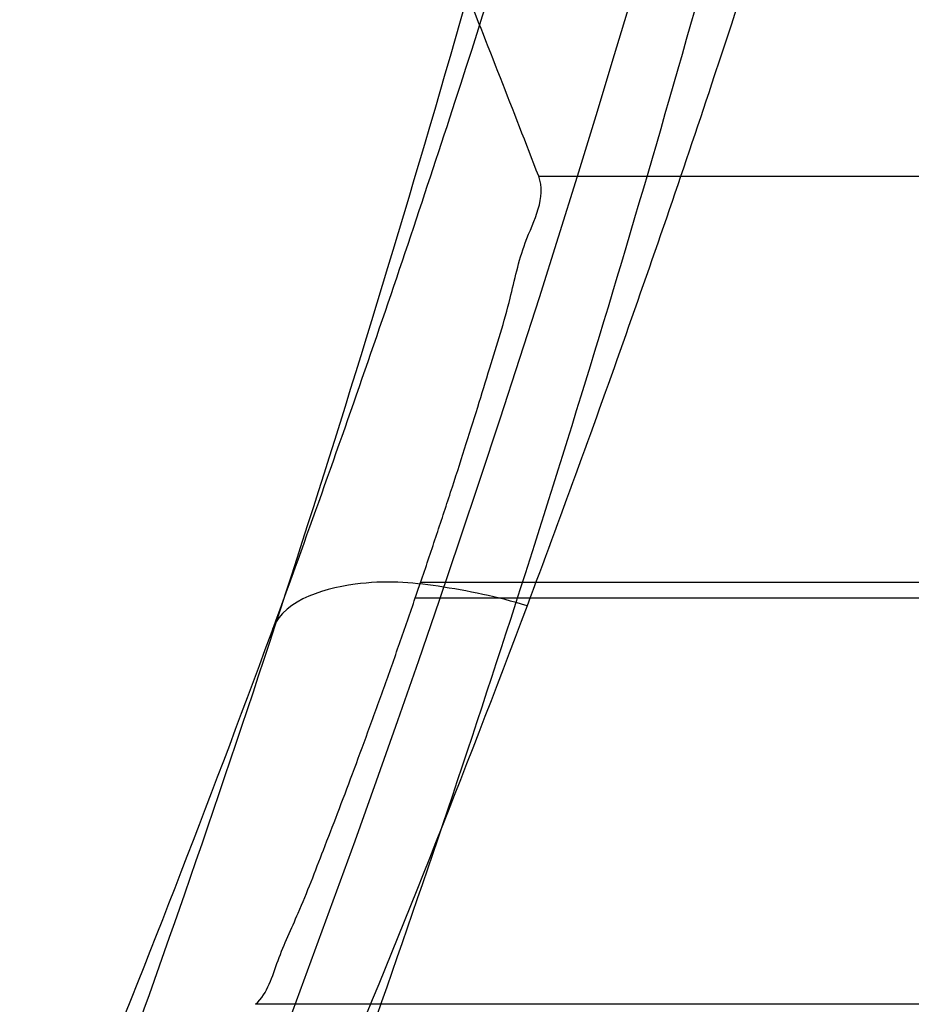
# Model space of a CAD drawing. Header units: millimetres. Extents: x 0 to 297, y 0 to 210.
# Tile 38 of 256: x 147.7693 to 147.7857, y 91.2562 to 91.2743. Entities that reach past the tile are written whole.
import ezdxf

# ---------------------------------------------------------------- set-up
doc = ezdxf.new("R2010")
doc.units = ezdxf.units.MM
doc.header["$LTSCALE"] = 16.335
doc.layers.get('0').update_dxf_attribs({"linetype": 'CONTINUOUS'})
for name, color, linetype in [('01_GLOBAL', 7, 'CONTINUOUS'), ('INTFCLR_1', 7, 'CONTINUOUS'), ('INTFCLR_144815', 7, 'CONTINUOUS')]:
    doc.layers.add(name, color=color, linetype=linetype)

msp = doc.modelspace()

# ---------------------------------------------------------------- linework, layer by layer
at = {"color": 7, "linetype": 'Continuous'}
msp.add_circle((148.2308034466, 92.1164639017), 1.9, dxfattribs=at)
at = {"color": 9, "linetype": 'Continuous'}
msp.add_arc((148.2308034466, 92.1164639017), 1.8756493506, 182.9674534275, 267.0325465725, dxfattribs=at)
at = {"layer": '01_GLOBAL', "color": 7, "linetype": 'Continuous'}
msp.add_circle((148.2308034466, 92.1164639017), 1.925, dxfattribs=at)
at = {"layer": 'INTFCLR_1', "color": 6, "linetype": 'Continuous'}
for radius in [0.3017258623, 0.2867456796]:
    msp.add_arc((147.5056636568, 91.35632411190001), radius, 270, 90.00000002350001, dxfattribs=at)
at = {"layer": 'INTFCLR_1', "color": 9, "linetype": 'Continuous'}
msp.add_arc((147.5056636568, 91.35632411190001), 0.2757760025, 342.6651652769, 345.7642015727, dxfattribs=at)
for points, knots in [([(147.7739207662, 91.2630229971), (147.7745143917, 91.2646383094), (147.775677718, 91.2679000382), (147.7778942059, 91.2745147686), (147.7814905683, 91.2863879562), (147.7848253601, 91.3003236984), (147.7870274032, 91.31277865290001), (147.787953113, 91.3191383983), (147.7884308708, 91.3228167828), (147.7895335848, 91.3320514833), (147.7906793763, 91.34783064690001), (147.7904956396, 91.36644728), (147.789629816, 91.3785116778), (147.7890851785, 91.3840823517), (147.7886841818, 91.38778738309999), (147.7874452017, 91.3977872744), (147.7846320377, 91.41379988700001), (147.7805782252, 91.4294332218), (147.7776786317, 91.43871199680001), (147.7765880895, 91.4420309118), (147.7749290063, 91.4469198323), (147.771186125, 91.4571408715), (147.7647225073, 91.4721421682), (147.7573615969, 91.4863146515), (147.7522300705, 91.495037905), (147.74983173, 91.49892098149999), (147.748238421, 91.5014521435), (147.7439293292, 91.5081091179), (147.7367086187, 91.5183259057), (147.7266787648, 91.5307635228), (147.7181834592, 91.54008643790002), (147.7122490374, 91.5460455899), (147.7089678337, 91.54920070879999), (147.7044151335, 91.5534558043), (147.6980427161, 91.5590273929), (147.691144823, 91.5644332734), (147.6867712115, 91.56754354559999), (147.6846401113, 91.56897350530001), (147.683241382, 91.56987250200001), (147.6819885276, 91.57063788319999), (147.6808874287, 91.5712699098), (147.6799491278, 91.57176025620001), (147.6791251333, 91.5721478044), (147.6784918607, 91.5723508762), (147.6779419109, 91.57249513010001), (147.6776450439, 91.5721332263), (147.6779068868, 91.5716254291), (147.678285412, 91.5709843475), (147.678982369, 91.57009863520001), (147.6799093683, 91.56900729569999), (147.68099579, 91.56780618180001), (147.6821866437, 91.5665242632), (147.6839471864, 91.56466063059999), (147.6864529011, 91.56204119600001), (147.6911298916, 91.55713350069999), (147.696237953, 91.5516275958), (147.7008912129, 91.54636519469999), (147.7037675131, 91.54301891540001), (147.7083927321, 91.5375256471), (147.7154736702, 91.52862354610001), (147.7247566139, 91.5156719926), (147.731475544, 91.5050988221), (147.7358745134, 91.49757284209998), (147.7388592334, 91.492279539), (147.7440084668, 91.4826176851), (147.7508853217, 91.46802735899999), (147.755629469, 91.45586290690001), (147.7578360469, 91.44955591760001)], [0, 0, 0, 0, 0.0103792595, 0.0208842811, 0.0420721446, 0.0851858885, 0.1071984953, 0.1183380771, 0.123943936, 0.1295693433, 0.1744299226, 0.2192388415, 0.2417237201, 0.2473597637, 0.2529962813, 0.2641993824, 0.3081295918, 0.3509327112, 0.3614952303, 0.3667582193, 0.3720021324, 0.3926323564, 0.4323913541, 0.4704239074, 0.4888657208, 0.4934194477, 0.497950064, 0.5069039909, 0.5412450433, 0.5733438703, 0.6032118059, 0.6172673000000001, 0.6240601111, 0.6306649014, 0.6548506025, 0.6750843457, 0.6834913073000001, 0.6872123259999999, 0.6905622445, 0.6935176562, 0.6960693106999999, 0.6982084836, 0.6999280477, 0.7014829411, 0.7024060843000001, 0.7029587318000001, 0.7038763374, 0.7054334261, 0.7076628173, 0.7105600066, 0.714112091, 0.7174145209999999, 0.7211168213, 0.7295725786, 0.7392778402, 0.7620040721, 0.7748640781, 0.7816422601, 0.7886165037, 0.8181744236, 0.8502177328, 0.884679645, 0.8936796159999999, 0.902792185, 0.9213283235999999, 0.9597006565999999, 1, 1, 1, 1]), ([(147.6811764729, 91.57132411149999), (147.6818287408, 91.5713240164), (147.6836257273, 91.5703676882), (147.6857695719, 91.56920293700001), (147.6878575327, 91.5678745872), (147.690022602, 91.5664516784), (147.6944669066, 91.5633499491), (147.7014777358, 91.5579678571), (147.7079605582, 91.5524167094), (147.7125922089, 91.5481782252), (147.7159282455, 91.5450376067), (147.7219597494, 91.53910867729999), (147.730595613, 91.52983364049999), (147.7407946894, 91.51745818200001), (147.7481414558, 91.50728802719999), (147.7525258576, 91.5006611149), (147.75414614, 91.49814277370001), (147.7565841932, 91.4942808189), (147.7617989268, 91.48560842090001), (147.7692817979, 91.4715157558), (147.7758568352, 91.45659014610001), (147.7796645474, 91.44641925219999), (147.7813517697, 91.4415559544), (147.7824604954, 91.4382553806), (147.7854073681, 91.4290313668), (147.7895285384, 91.4134880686), (147.7923901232, 91.3975587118), (147.7936501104, 91.38761200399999), (147.7940578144, 91.3839275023), (147.7946115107, 91.3783882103), (147.7954917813, 91.3663917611), (147.7956786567, 91.3478767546), (147.7945135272, 91.3321854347), (147.7933925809, 91.3230036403), (147.7929068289, 91.3193455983), (147.7919655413, 91.31302046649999), (147.7897259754, 91.3006309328), (147.7863346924, 91.2867710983), (147.7826792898, 91.27496708), (147.7804259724, 91.2683893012), (147.7792433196, 91.26514577), (147.7786398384, 91.26353946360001)], [0, 0, 0, 0, 0.0056084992, 0.016622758, 0.0214510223, 0.0268121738, 0.0389184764, 0.0680276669, 0.1027789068, 0.1122614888, 0.1220107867, 0.1421735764, 0.1849752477, 0.2309092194, 0.2799812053, 0.2927645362, 0.2992310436, 0.3057293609, 0.3320345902, 0.3862266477, 0.4428037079, 0.4721337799, 0.479586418, 0.4870651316, 0.5020714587, 0.5628449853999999, 0.6251697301, 0.6410581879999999, 0.6490513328, 0.6570434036, 0.6889243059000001, 0.7524504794, 0.8160576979, 0.8240355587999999, 0.8319861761, 0.8477866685, 0.8790166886, 0.9402183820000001, 0.9703167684, 0.9852456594, 1, 1, 1, 1]), ([(147.7578360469, 91.44955591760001), (147.7601299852, 91.44299922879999), (147.7642956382, 91.42952576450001), (147.7682613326, 91.4122075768), (147.7702192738, 91.4006412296), (147.7710065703, 91.39518478), (147.7714994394, 91.3915132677), (147.7727052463, 91.3813993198), (147.773864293, 91.3647211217), (147.7737011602, 91.3479837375), (147.7730932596, 91.3377512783), (147.7728153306, 91.3340172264), (147.7723459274, 91.32845986), (147.7710514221, 91.316626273), (147.7680380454, 91.29878467), (147.7643540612, 91.28396869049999), (147.7618533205, 91.2754656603), (147.7608389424, 91.2721312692), (147.7590123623, 91.2664116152), (147.7551536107, 91.2553712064), (147.7489882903, 91.2403218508), (147.7426455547, 91.22739948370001), (147.738554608, 91.2198568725), (147.7370705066, 91.21719653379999), (147.7348652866, 91.2133153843), (147.7301153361, 91.2053160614), (147.7225777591, 91.1938048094), (147.7133378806, 91.1812395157), (147.7066749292, 91.173042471), (147.7028339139, 91.16854333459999), (147.701385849, 91.16686409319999), (147.6989422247, 91.1640712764), (147.6944265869, 91.1590434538), (147.6895205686, 91.15382001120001), (147.6850750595, 91.14916276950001), (147.6824472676, 91.14642530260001), (147.6802613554, 91.14401157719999), (147.6788390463, 91.1424858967), (147.6769884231, 91.13966284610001), (147.6801672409, 91.1409193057), (147.6819512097, 91.141994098), (147.6841146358, 91.14331988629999), (147.6860112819, 91.14459412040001), (147.6882932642, 91.1461762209), (147.6913846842, 91.14844087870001), (147.6953415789, 91.15151625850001), (147.7012543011, 91.1563820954), (147.7065470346, 91.16112874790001), (147.7111780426, 91.16556996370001), (147.7144972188, 91.16884566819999), (147.7204790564, 91.1750133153), (147.7290048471, 91.18463110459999), (147.7390158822, 91.1974187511), (147.7461841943, 91.2078944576), (147.7504450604, 91.21470752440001), (147.7520181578, 91.21729598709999), (147.7543852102, 91.2212675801), (147.7594401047, 91.23018520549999), (147.7666547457, 91.24466011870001), (147.771618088, 91.2567571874), (147.7739207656, 91.2630229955)], [0, 0, 0, 0, 0.0419449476, 0.0850695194, 0.1071739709, 0.1127634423, 0.1183584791, 0.1295423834, 0.1742656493, 0.2191961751, 0.2304978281, 0.2361598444, 0.2418057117, 0.2641744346, 0.3080240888, 0.3509528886, 0.3562644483, 0.3615432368, 0.3719979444, 0.3925183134, 0.4321501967, 0.4701192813, 0.4793724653, 0.4839620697, 0.48851378, 0.5063269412, 0.5401307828, 0.5715496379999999, 0.6004673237, 0.6038923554, 0.6072711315, 0.6138564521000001, 0.6263016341, 0.6480618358, 0.6572019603, 0.6650284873, 0.6713159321, 0.6759369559, 0.6799952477, 0.6841765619, 0.6887949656, 0.6950107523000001, 0.6986911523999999, 0.7027318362, 0.7117342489, 0.7218512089, 0.7329803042, 0.7579718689, 0.7647510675, 0.7717251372, 0.7861300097, 0.8166264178, 0.8492835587, 0.8841348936, 0.8932111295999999, 0.8978052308, 0.9024247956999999, 0.92112918, 0.9596906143, 1, 1, 1, 1]), ([(147.6811764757, 91.1413241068), (147.6810781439, 91.14132411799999), (147.6808373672, 91.14137158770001), (147.6808497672, 91.1418044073), (147.6811074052, 91.1422497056), (147.6815528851, 91.142911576), (147.6822318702, 91.14373533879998), (147.6835407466, 91.1452190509), (147.6855593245, 91.1473348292), (147.6883533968, 91.1501930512), (147.6928736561, 91.1547964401), (147.6978811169, 91.1599991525), (147.7024841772, 91.1649963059), (147.7049756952, 91.16777374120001), (147.7064519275, 91.1694435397), (147.7103658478, 91.1739155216), (147.7171547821, 91.1820635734), (147.7265732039, 91.1945612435), (147.7342592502, 91.2060163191), (147.7391039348, 91.21397962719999), (147.7413524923, 91.217842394), (147.7428653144, 91.2204893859), (147.7470335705, 91.2279909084), (147.7534974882, 91.24084499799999), (147.7597854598, 91.25582728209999), (147.7637211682, 91.2668203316), (147.7655837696, 91.27251442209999), (147.7666180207, 91.2758335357), (147.7691666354, 91.28429392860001), (147.7729221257, 91.2990378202), (147.7759956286, 91.3168025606), (147.7773158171, 91.32858523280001), (147.7777944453, 91.33411784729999), (147.7780778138, 91.3378349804), (147.7786975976, 91.3480207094), (147.7788639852, 91.364684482), (147.7776820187, 91.3812878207), (147.7764527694, 91.3913544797), (147.7759502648, 91.39500924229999), (147.7751474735, 91.4004414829), (147.7731505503, 91.4119586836), (147.7691057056, 91.4292020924), (147.7648598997, 91.44260751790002), (147.7625223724, 91.4491302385)], [0, 0, 0, 0, 0.0008731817, 0.001718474, 0.0032338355, 0.0055641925, 0.0087322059, 0.0127298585, 0.0231213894, 0.0346993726, 0.0482226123, 0.08041255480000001, 0.0988155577, 0.1085507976, 0.1135449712, 0.1186069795, 0.1613231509, 0.207686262, 0.2575123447, 0.2837454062, 0.2904461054, 0.2972015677, 0.3108182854, 0.366650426, 0.4248609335, 0.4549769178, 0.4703146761, 0.4780576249, 0.4858477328, 0.5487775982, 0.6130123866, 0.6457680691, 0.6540347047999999, 0.6623246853, 0.6788711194, 0.7446474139, 0.8101273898, 0.8265053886, 0.8346996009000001, 0.8428861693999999, 0.8752668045, 0.9384714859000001, 1, 1, 1, 1]), ([(147.7786398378, 91.26353946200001), (147.7781032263, 91.2636997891), (147.7770309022, 91.26392496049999), (147.7754575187, 91.2640557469), (147.7740689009, 91.2636031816), (147.7739207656, 91.2630229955)], [0, 0, 0, 0, 0.3355939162, 0.6411874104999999, 1, 1, 1, 1]), ([(147.7786398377, 91.26353946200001), (147.7762971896, 91.2573039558), (147.7712466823, 91.2452642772), (147.7639124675, 91.2308710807), (147.7587756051, 91.2220056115), (147.7563693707, 91.2180557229), (147.7547696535, 91.215480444), (147.7504343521, 91.2086983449), (147.743140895, 91.1982707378), (147.7329609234, 91.1855474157), (147.7242940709, 91.1759794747), (147.7182143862, 91.1698434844), (147.7148397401, 91.166583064), (147.7101283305, 91.1621594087), (147.704745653, 91.15743254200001), (147.6987350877, 91.15258708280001), (147.694713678, 91.1495239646), (147.691566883, 91.14726417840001), (147.6892555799, 91.14569188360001), (147.6866540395, 91.1439771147), (147.6840672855, 91.1424989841), (147.6817988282, 91.1413240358), (147.6811764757, 91.1413241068)], [0, 0, 0, 0, 0.1254392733, 0.2455954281, 0.3039386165, 0.3183545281, 0.3326935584, 0.3610298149, 0.4699340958, 0.5721292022, 0.6676979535, 0.7128867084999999, 0.7347758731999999, 0.7560605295, 0.8345894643, 0.86959304, 0.9014329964, 0.9297831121, 0.9425142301, 0.954114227, 0.9882800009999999, 1, 1, 1, 1])]:
    msp.add_open_spline(points, degree=3, knots=knots, dxfattribs=at)
at = {"layer": 'INTFCLR_1', "color": 6, "linetype": 'Continuous'}
for points, knots in [([(147.7024190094, 91.57132411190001), (147.7018087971, 91.57132411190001), (147.7029114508, 91.5692236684), (147.7038583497, 91.5680649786), (147.7054058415, 91.56603172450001), (147.7073153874, 91.5637319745), (147.7097564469, 91.56079692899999), (147.7126098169, 91.5573885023), (147.7156703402, 91.5536813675), (147.7186923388, 91.5499560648), (147.721505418, 91.54640770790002), (147.7240879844, 91.5430774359), (147.7264364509, 91.53997985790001), (147.7285589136, 91.53711993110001), (147.7304701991, 91.53449113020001), (147.7321890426, 91.5320821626), (147.7337330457, 91.529879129), (147.7351142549, 91.527876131), (147.7363481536, 91.5260600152), (147.7374498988, 91.5244157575), (147.7384368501, 91.52292425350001), (147.7393145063, 91.52158304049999), (147.740301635, 91.52005887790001), (147.7413416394, 91.5184318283), (147.7424164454, 91.51672483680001), (147.7434051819, 91.5151347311), (147.7444675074, 91.51340362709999), (147.7454727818, 91.51173989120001), (147.7463989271, 91.5101860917), (147.7472040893, 91.50882047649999), (147.7480924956, 91.5072948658), (147.7490691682, 91.5055946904), (147.7501439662, 91.503694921), (147.7513258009, 91.5015697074), (147.7526254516, 91.49918624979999), (147.7540567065, 91.4965029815), (147.7556293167, 91.4934797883), (147.7573520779, 91.49007026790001), (147.7592357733, 91.4862176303), (147.7612959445, 91.48184252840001), (147.7635459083, 91.4768493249), (147.7659975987, 91.4711159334), (147.7686600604, 91.46449556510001), (147.771540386, 91.45677847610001), (147.7745995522, 91.4477874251), (147.7776353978, 91.43777021), (147.7804347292, 91.4271489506), (147.7828479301, 91.41640510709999), (147.7848548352, 91.405631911), (147.7864550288, 91.3948720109), (147.7876568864, 91.3841237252), (147.7884643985, 91.3734124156), (147.7888848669, 91.3627276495), (147.788923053, 91.3520862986), (147.7885832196, 91.34147856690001), (147.7878679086, 91.3309058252), (147.7867790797, 91.3203765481), (147.7853146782, 91.30986953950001), (147.7834744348, 91.2993988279), (147.7812492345, 91.2889416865), (147.7786373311, 91.27851137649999), (147.7756726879, 91.26825261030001), (147.7725298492, 91.2586638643), (147.7694333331, 91.2501513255), (147.7665578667, 91.24288110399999), (147.763914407, 91.2366339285), (147.7614912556, 91.23122494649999), (147.7592772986, 91.2265132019), (147.7572566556, 91.222383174), (147.7554148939, 91.2187488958), (147.7537381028, 91.2155404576), (147.7522167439, 91.21270536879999), (147.7508394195, 91.21019779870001), (147.7495919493, 91.20797263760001), (147.7484619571, 91.205992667), (147.7474378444, 91.2042264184), (147.7465123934, 91.2026529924), (147.7456788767, 91.20125348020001), (147.7447260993, 91.1996710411), (147.7436842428, 91.1979643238), (147.7424549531, 91.195983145), (147.7413949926, 91.1943013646), (147.7404087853, 91.1927574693), (147.7395314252, 91.19139819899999), (147.7385421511, 91.1898833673), (147.7374297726, 91.1882012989), (147.7361816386, 91.18634056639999), (147.7347816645, 91.18428595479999), (147.7332139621, 91.18202299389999), (147.7314607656, 91.179538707), (147.7295082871, 91.1768262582), (147.7273377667, 91.1738741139), (147.7249300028, 91.1706720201), (147.7222786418, 91.16722855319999), (147.7193828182, 91.16355418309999), (147.7162651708, 91.1596930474), (147.7130841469, 91.155829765), (147.7101062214, 91.152268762), (147.7075479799, 91.1491965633), (147.7055504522, 91.14679617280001), (147.7039276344, 91.14467529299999), (147.7029496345, 91.1434806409), (147.7017963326, 91.1413241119), (147.7024190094, 91.1413241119)], [0, 0, 0, 0, 0.0038604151, 0.0075016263, 0.0124785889, 0.0188917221, 0.0268498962, 0.0364677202, 0.04706947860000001, 0.0572444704, 0.0668187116, 0.0757144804, 0.08390538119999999, 0.0914099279, 0.098245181, 0.1044667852, 0.1101313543, 0.1152642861, 0.1198589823, 0.1240215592, 0.1277856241, 0.1311734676, 0.1341617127, 0.1392736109, 0.1433897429, 0.1469230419, 0.1511192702, 0.1562389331, 0.1592204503, 0.1625628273, 0.1662680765, 0.1703891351, 0.1749670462, 0.1800766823, 0.185772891, 0.1921413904, 0.1993155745, 0.2073310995, 0.2163076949, 0.2264451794, 0.2379233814, 0.250953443, 0.2658909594, 0.2830621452, 0.3030578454, 0.3259639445, 0.3492662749, 0.372530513, 0.3956109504, 0.4185782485, 0.4413347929, 0.4640172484, 0.48651927, 0.5089682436, 0.5313242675, 0.553647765, 0.5759939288, 0.5982772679, 0.6207473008, 0.6432362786, 0.6658996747, 0.6887559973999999, 0.7107777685, 0.7297237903, 0.7460531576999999, 0.7602331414, 0.7726347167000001, 0.7835467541, 0.7931663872, 0.8017211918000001, 0.8093215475, 0.8160683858, 0.8220758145, 0.8274205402, 0.8322066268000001, 0.8364980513, 0.8403368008, 0.8437547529, 0.8468031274, 0.8520223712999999, 0.8564046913, 0.8615533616, 0.8645986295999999, 0.8679945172, 0.8717882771, 0.8760445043, 0.8807522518, 0.8859628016, 0.8917731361, 0.8981681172, 0.9051985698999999, 0.9129160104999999, 0.9213486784, 0.9305434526, 0.9404096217, 0.9509435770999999, 0.9619432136, 0.9720502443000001, 0.9803711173, 0.9870628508, 0.9922716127, 0.99606073, 1, 1, 1, 1]), ([(147.7024190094, 91.1413241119), (147.7031143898, 91.1413241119), (147.7043203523, 91.14213679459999), (147.7061744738, 91.14325300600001), (147.7083002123, 91.1447976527), (147.710928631, 91.14681022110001), (147.7140582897, 91.14937974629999), (147.7175074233, 91.15237487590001), (147.7210070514, 91.1555769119), (147.724310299, 91.1587419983), (147.7273371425, 91.16175781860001), (147.7300923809, 91.16460395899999), (147.7325889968, 91.1672661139), (147.7348455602, 91.1697411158), (147.7368773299, 91.1720281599), (147.7387011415, 91.1741288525), (147.7403405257, 91.1760572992), (147.7418089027, 91.1778176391), (147.74312239, 91.1794189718), (147.7442950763, 91.1808709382), (147.7453447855, 91.18218881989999), (147.7462981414, 91.1834007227), (147.7472372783, 91.1846080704), (147.7482377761, 91.1859099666), (147.7492999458, 91.187311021), (147.7503509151, 91.1887170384), (147.7513832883, 91.1901164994), (147.7524574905, 91.19159267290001), (147.7536466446, 91.1932514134), (147.7549757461, 91.1951365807), (147.7564609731, 91.1972842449), (147.7581179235, 91.19973355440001), (147.7599603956, 91.2025250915), (147.7620026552, 91.20570886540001), (147.7642665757, 91.2093548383), (147.7667734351, 91.21354352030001), (147.7695429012, 91.2183732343), (147.7725956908, 91.2239740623), (147.7759494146, 91.23049845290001), (147.7796263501, 91.2381747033), (147.7835547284, 91.2471120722), (147.7874822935, 91.2570297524), (147.7911546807, 91.26748627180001), (147.7944163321, 91.27808548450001), (147.7972390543, 91.28872386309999), (147.7996322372, 91.2993899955), (147.8015947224, 91.3100274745), (147.8031423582, 91.3206651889), (147.8042785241, 91.3312578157), (147.8050140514, 91.3418222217), (147.805355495, 91.3523479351), (147.8053083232, 91.36283677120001), (147.8048760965, 91.3732949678), (147.8040611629, 91.3837158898), (147.8028633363, 91.39410400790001), (147.8012816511, 91.40445780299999), (147.799316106, 91.4147614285), (147.7969588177, 91.4250379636), (147.7942058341, 91.4352745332), (147.7910435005, 91.44548298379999), (147.7874805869, 91.4556114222), (147.7836594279, 91.4652777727), (147.7798256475, 91.47403311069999), (147.7762354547, 91.48156843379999), (147.7729615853, 91.48797792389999), (147.7699846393, 91.4934796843), (147.767284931, 91.4982265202), (147.7648405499, 91.5023464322), (147.7626315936, 91.50593695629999), (147.7606351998, 91.50908022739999), (147.7588346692, 91.5118359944), (147.7572125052, 91.5142588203), (147.7557564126, 91.51638728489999), (147.7544486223, 91.5182624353), (147.7532796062, 91.51991080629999), (147.7522307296, 91.5213681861), (147.7512884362, 91.5226603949), (147.7503875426, 91.52388111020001), (147.749451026, 91.5251356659), (147.7484191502, 91.5265005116), (147.7473563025, 91.52788680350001), (147.7462900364, 91.5292585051), (147.7452102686, 91.5306298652), (147.7440251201, 91.53211414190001), (147.7427013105, 91.5337461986), (147.7412185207, 91.535542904), (147.7395625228, 91.5375118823), (147.7377136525, 91.5396634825), (147.7356554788, 91.54200321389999), (147.733366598, 91.5445380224), (147.7308303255, 91.5472668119), (147.7280323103, 91.5501828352), (147.7249547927, 91.55327492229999), (147.7215984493, 91.5565159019), (147.7180191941, 91.55981674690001), (147.7144644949, 91.5629254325), (147.7112102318, 91.5656152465), (147.7084715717, 91.5677235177), (147.7062664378, 91.5693347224), (147.7043599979, 91.57048668), (147.7031273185, 91.57132411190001), (147.7024190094, 91.57132411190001)], [0, 0, 0, 0, 0.0042187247, 0.0081401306, 0.0133978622, 0.0200459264, 0.0282638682, 0.0379443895, 0.0477615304, 0.05703690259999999, 0.0656973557, 0.0736821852, 0.0810680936, 0.0878383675, 0.0940009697, 0.0996271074, 0.1047154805, 0.1093563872, 0.1135342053, 0.1172803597, 0.1206792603, 0.1237557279, 0.1266349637, 0.1299589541, 0.1337168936, 0.1373013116, 0.1406085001, 0.1442672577, 0.148377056, 0.1529904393, 0.1582606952, 0.164218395, 0.1709303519, 0.1785521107, 0.1871652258, 0.1969659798, 0.2081658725, 0.2209392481, 0.2356613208, 0.2526660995, 0.2725685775, 0.2948769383, 0.3173640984, 0.3397873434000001, 0.3621386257, 0.3841211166, 0.4060891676, 0.4277469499, 0.4493218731, 0.470705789, 0.4919793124, 0.5131981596, 0.5343255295, 0.5554668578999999, 0.5765984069, 0.5977513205, 0.6189954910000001, 0.6402209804, 0.6617015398, 0.6832900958, 0.7050415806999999, 0.7268239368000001, 0.7463339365, 0.7630160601, 0.7774553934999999, 0.7899931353, 0.8009638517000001, 0.8105830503, 0.8190545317, 0.8265380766, 0.8331730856, 0.8390248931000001, 0.8442268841, 0.8488182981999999, 0.8528943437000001, 0.8564866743, 0.8597116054, 0.8625968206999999, 0.8656908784, 0.8692094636, 0.8729771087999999, 0.8762884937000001, 0.879749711, 0.8835661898, 0.8878115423, 0.8924986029, 0.8976989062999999, 0.9034198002, 0.9097088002, 0.9166034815, 0.9241390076, 0.9323094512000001, 0.9411199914, 0.9506041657, 0.9606137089, 0.9706541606, 0.9792553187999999, 0.9862062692, 0.9916647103, 0.9957028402, 1, 1, 1, 1])]:
    msp.add_open_spline(points, degree=3, knots=knots, dxfattribs=at)
at = {"layer": 'INTFCLR_144815', "color": 9, "linetype": 'Continuous'}
for p, q in [((147.7788539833, 91.2714558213), (147.7945330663, 91.2714558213)), ((147.7924870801, 91.2639660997), (147.7766759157, 91.2639660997)), ((147.7765789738, 91.2636821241), (147.7923954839, 91.2636821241)), ((147.7896034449, 91.2561924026), (147.7736360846, 91.2561924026))]:
    msp.add_line(p, q, dxfattribs=at)
at = {"layer": 'INTFCLR_144815', "color": 6, "linetype": 'Continuous'}
for radius in [0.3190566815, 0.3040475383]:
    msp.add_circle((147.5056636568, 91.35632411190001), radius, dxfattribs=at)
for radius, start, end in [(0.4398395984, 313.9937911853, 154.5150993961), (0.3241269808, 308.490992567, 51.50900743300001), (0.3391361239, 316.9838592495, 43.0161407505), (0.3200091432, 313.9992414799, 46.00075850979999), (0.2863173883, 341.1214044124, 341.1814515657)]:
    msp.add_arc((147.5056636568, 91.35632411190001), radius, start, end, dxfattribs=at)
at = {"layer": 'INTFCLR_144815', "color": 9, "linetype": 'Continuous'}
for centre, radius, start, end in [((147.5056636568, 91.35632411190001), 0.4080560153, 292.4997540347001, 54.0964566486), ((147.5056636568, 91.35632411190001), 0.3298406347, 314.0862202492, 45.9137797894), ((147.5056636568, 91.35632411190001), 0.3219531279, 313.8592910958, 46.1407088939), ((147.5056636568, 91.35632411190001), 0.3198467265, 314.0319604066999, 45.9680396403), ((147.5056636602, 91.3563241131), 0.3681108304, 292.4997540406, 16.610836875), ((147.5056636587, 91.3563241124), 0.3618983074, 311.2505121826, 12.701512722)]:
    msp.add_arc(centre, radius, start, end, dxfattribs=at)
at = {"layer": 'INTFCLR_144815', "color": 6, "linetype": 'Continuous'}
msp.add_ellipse((147.5056636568, 91.0812646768), major_axis=(0, 0.4127988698), ratio=0.7456587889, start_param=-1.0919724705, end_param=-1.0820479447, dxfattribs=at)
for points, knots in [([(147.7284687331, 91.13382420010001), (147.7281248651, 91.1338305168), (147.7284667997, 91.1351065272), (147.7289335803, 91.13570228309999), (147.7294381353, 91.13651419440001), (147.7299269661, 91.13721519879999), (147.7305020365, 91.13802435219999), (147.731162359, 91.13892311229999), (147.7319099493, 91.1399218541), (147.7327456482, 91.1410217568), (147.7336709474, 91.1422277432), (147.7346879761, 91.1435451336), (147.7357985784, 91.1449795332), (147.7370029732, 91.14653486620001), (147.7382990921, 91.1482126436), (147.7396836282, 91.1500132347), (147.7411548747, 91.15193951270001), (147.7427145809, 91.15399936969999), (147.7443650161, 91.15620210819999), (147.746103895, 91.1585517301), (147.7479255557, 91.16104816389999), (147.749823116, 91.1636899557), (147.7517910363, 91.1664778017), (147.7538223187, 91.1694105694), (147.7559091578, 91.17248603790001), (147.7580430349, 91.17570086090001), (147.760214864, 91.17905059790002), (147.7624151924, 91.1825298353), (147.7646343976, 91.1861323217), (147.7668628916, 91.189851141), (147.7690913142, 91.19367890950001), (147.7713106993, 91.1976079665), (147.7735126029, 91.2016305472), (147.7756891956, 91.2057389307), (147.7778333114, 91.2099255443), (147.7799384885, 91.2141830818), (147.781998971, 91.2185045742), (147.7840096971, 91.22288344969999), (147.785966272, 91.22731357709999), (147.7878649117, 91.23178925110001), (147.7897023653, 91.2363051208), (147.7914762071, 91.24085704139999), (147.7931808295, 91.2454316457), (147.7948144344, 91.2500236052), (147.7963777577, 91.25463405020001), (147.7978725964, 91.25926866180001), (147.7992992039, 91.2639290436), (147.8006556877, 91.2686094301), (147.801941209, 91.2733071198), (147.803154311, 91.27801617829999), (147.8042942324, 91.28273212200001), (147.8053612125, 91.2874541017), (147.806355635, 91.2921819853), (147.8072778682, 91.2969157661), (147.8081281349, 91.3016549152), (147.8089065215, 91.306398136), (147.8096131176, 91.31114385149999), (147.8102481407, 91.31589110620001), (147.8108118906, 91.3206396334), (147.8113046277, 91.32538908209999), (147.8117265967, 91.3301391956), (147.8120780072, 91.33488963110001), (147.8123590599, 91.33964034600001), (147.812569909, 91.3443911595), (147.8127106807, 91.34914211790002), (147.8127814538, 91.35389307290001), (147.8127822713, 91.3586440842), (147.8127131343, 91.3633950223), (147.8125740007, 91.3681459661), (147.8123647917, 91.3728967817), (147.8120853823, 91.37764750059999), (147.8117356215, 91.38239791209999), (147.8113153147, 91.3871479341), (147.8108242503, 91.3918972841), (147.8102621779, 91.39664575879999), (147.8096288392, 91.4013929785), (147.8089239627, 91.40613849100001), (147.8081472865, 91.4108816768), (147.8072985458, 91.41562188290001), (147.8063774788, 91.4203583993), (147.8053839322, 91.4250899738), (147.804317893, 91.42981488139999), (147.8031794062, 91.4345314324), (147.8019684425, 91.4392384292), (147.8006848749, 91.4439351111), (147.7993287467, 91.44862012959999), (147.7979004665, 91.4532910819), (147.7964007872, 91.4579448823), (147.7948306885, 91.4625782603), (147.7931912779, 91.4671880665), (147.7914839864, 91.4717707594), (147.7897106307, 91.47632235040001), (147.7878734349, 91.4808384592), (147.7859750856, 91.48531428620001), (147.7840187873, 91.48974459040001), (147.7820083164, 91.4941236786), (147.7799480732, 91.4984454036), (147.7778431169, 91.5027031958), (147.7756991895, 91.506890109), (147.773522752, 91.51099883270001), (147.7713209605, 91.5150218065), (147.7691016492, 91.51895129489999), (147.7668732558, 91.5227795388), (147.7646447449, 91.5264988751), (147.7624254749, 91.53010191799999), (147.7602250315, 91.53358175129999), (147.7580530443, 91.53693210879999), (147.7559189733, 91.54014756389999), (147.7538319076, 91.5432236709), (147.7518003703, 91.5461570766), (147.7498321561, 91.54894557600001), (147.7479341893, 91.551588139), (147.7461124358, 91.5540848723), (147.7443718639, 91.55643693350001), (147.7427164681, 91.55864638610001), (147.7411492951, 91.5607160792), (147.7396725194, 91.5626494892), (147.7382875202, 91.564450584), (147.7369950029, 91.5661236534), (147.7357951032, 91.5676731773), (147.7346874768, 91.5691037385), (147.7336714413, 91.5704198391), (147.7327460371, 91.5716259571), (147.7319101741, 91.5727260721), (147.7311625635, 91.57372483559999), (147.7305021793, 91.5746236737), (147.72992705, 91.5754329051), (147.7294381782, 91.57613396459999), (147.7289336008, 91.57694590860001), (147.7284668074, 91.5775416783), (147.728124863, 91.57881770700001), (147.7284687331, 91.5788240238)], [0, 0, 0, 0, 0.0021236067, 0.0044659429, 0.005996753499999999, 0.007775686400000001, 0.0098091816, 0.0121043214, 0.0146687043, 0.0175100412, 0.0206343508, 0.0240542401, 0.0277864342, 0.0318356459, 0.0362005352, 0.040877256, 0.0458603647, 0.0511668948, 0.0568307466, 0.06285557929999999, 0.0692156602, 0.07591263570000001, 0.0829392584, 0.09028590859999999, 0.0979403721, 0.1058876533, 0.114110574, 0.1225900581, 0.1313055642, 0.140235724, 0.1493588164, 0.1586532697, 0.1680981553, 0.1776734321, 0.1873601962, 0.1971407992, 0.2069991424, 0.2169205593, 0.2268918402, 0.236901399, 0.2469387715, 0.256994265, 0.2670652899, 0.2770813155, 0.2870874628, 0.2971238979, 0.3071487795, 0.3171804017, 0.3272115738, 0.3372204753, 0.347205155, 0.3571681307, 0.3671107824, 0.3770356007, 0.3869457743, 0.396839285, 0.4067137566, 0.4165706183, 0.4264117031, 0.436238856, 0.4460529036, 0.4558561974, 0.465649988, 0.4754369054, 0.4852183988, 0.4949970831, 0.5047743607, 0.514552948, 0.5243342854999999, 0.5341210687, 0.5439147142, 0.5537177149, 0.5635313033, 0.5733577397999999, 0.5831983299, 0.5930548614, 0.6029285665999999, 0.6128203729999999, 0.6227310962, 0.6326618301, 0.642613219, 0.6525827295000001, 0.6625684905, 0.6725713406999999, 0.6825918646, 0.692631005, 0.7026858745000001, 0.7127502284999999, 0.7228203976, 0.7328919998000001, 0.7429592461, 0.7530154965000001, 0.7630529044, 0.7730624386, 0.783033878, 0.7929554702, 0.8028140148, 0.8125949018, 0.8222819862, 0.8318577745, 0.8413032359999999, 0.8505983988, 0.8597223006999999, 0.868653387, 0.8773699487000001, 0.8858505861, 0.894074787, 0.9020233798, 0.9096791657, 0.9170272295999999, 0.9240552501, 0.9307537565, 0.9371162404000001, 0.9431389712, 0.9488208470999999, 0.9541629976, 0.959168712, 0.963842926, 0.9681919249, 0.9722229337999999, 0.9759438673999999, 0.9793632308, 0.9824892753, 0.9853304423, 0.9878949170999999, 0.9901903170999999, 0.992224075, 0.994003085, 0.9955339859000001, 0.9978763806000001, 1, 1, 1, 1]), ([(147.7357237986, 91.57132411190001), (147.7353758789, 91.57132411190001), (147.7356994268, 91.5700334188), (147.7361425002, 91.5694166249), (147.7366231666, 91.5685877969), (147.7370888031, 91.56787103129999), (147.737636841, 91.56704452), (147.7382660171, 91.566126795), (147.7389780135, 91.5651078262), (147.7397734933, 91.5639864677), (147.740653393, 91.5627583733), (147.7416183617, 91.5614199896), (147.742668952, 91.55996724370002), (147.7438053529, 91.5583961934), (147.7450274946, 91.5567027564), (147.7463347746, 91.55488309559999), (147.7477261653, 91.55293344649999), (147.7491999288, 91.5508505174), (147.7507536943, 91.5486313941), (147.7523842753, 91.5462738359), (147.7540876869, 91.5437763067), (147.755859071, 91.5411381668), (147.7576927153, 91.5383597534), (147.7595821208, 91.5354424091), (147.7615200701, 91.5323885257), (147.7634987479, 91.5292015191), (147.7655098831, 91.52588577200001), (147.7675449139, 91.5224465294), (147.7695951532, 91.5188897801), (147.7716519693, 91.5152220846), (147.7737069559, 91.51145038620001), (147.7757520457, 91.50758188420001), (147.7777796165, 91.5036238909), (147.7797825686, 91.4995837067), (147.7817543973, 91.4954684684), (147.783689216, 91.4912850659), (147.785581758, 91.48704008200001), (147.7874273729, 91.48273972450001), (147.7892219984, 91.4783897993), (147.7909621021, 91.4739957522), (147.7926447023, 91.46956251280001), (147.7942672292, 91.46509473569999), (147.7958276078, 91.4605964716), (147.7973240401, 91.4560716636), (147.7987551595, 91.4515235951), (147.8001197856, 91.4469555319), (147.8014170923, 91.4423700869), (147.8026463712, 91.4377699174), (147.8038071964, 91.43315704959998), (147.8048992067, 91.4285336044), (147.8059222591, 91.42390110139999), (147.8068762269, 91.41926123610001), (147.8077611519, 91.41461511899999), (147.8085770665, 91.40996406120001), (147.8093241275, 91.4053087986), (147.8100024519, 91.4006503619), (147.8106122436, 91.3959892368), (147.8111536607, 91.39132621), (147.8116269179, 91.3866615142), (147.812032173, 91.38199575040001), (147.8123696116, 91.3773290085), (147.8126393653, 91.3726617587), (147.8128415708, 91.3679939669), (147.8129763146, 91.3633260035), (147.8130436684, 91.3586577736), (147.8130436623, 91.35398960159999), (147.8129762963, 91.34932138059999), (147.8128415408, 91.34465342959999), (147.812639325, 91.33998567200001), (147.8123695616, 91.3353184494), (147.8120321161, 91.3306517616), (147.8116268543, 91.3259860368), (147.8111535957, 91.32132141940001), (147.8106121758, 91.31665843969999), (147.8100023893, 91.31199741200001), (147.809324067, 91.3073390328), (147.8085770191, 91.30268388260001), (147.8077611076, 91.29803286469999), (147.8068762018, 91.2933868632), (147.8059222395, 91.2887470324), (147.8048992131, 91.28411464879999), (147.8038072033, 91.2794912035), (147.8026464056, 91.27487844), (147.8014171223, 91.2702782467), (147.8001198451, 91.2656928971), (147.7987552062, 91.2611247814), (147.7973241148, 91.256576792), (147.7958276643, 91.2520519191), (147.7942673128, 91.2475537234), (147.7926447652, 91.24308588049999), (147.7909621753, 91.23865265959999), (147.7892220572, 91.23425857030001), (147.7874274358, 91.2299086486), (147.7855818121, 91.225608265), (147.7836892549, 91.2213632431), (147.7817544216, 91.2171798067), (147.7797825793, 91.2130645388), (147.7777796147, 91.209024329), (147.7757520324, 91.20506631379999), (147.7737069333, 91.2011977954), (147.7716519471, 91.1974260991), (147.7695951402, 91.1937584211), (147.7675449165, 91.1902016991), (147.7655099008, 91.1867624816), (147.763498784, 91.18344676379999), (147.7615201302, 91.1802597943), (147.7595822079, 91.177205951), (147.7576928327, 91.17428865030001), (147.7558592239, 91.1715102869), (147.7540878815, 91.1688722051), (147.7523844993, 91.1663747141), (147.7507539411, 91.16401718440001), (147.7492001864, 91.1617980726), (147.7477264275, 91.15971514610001), (147.7463350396, 91.1577654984), (147.7450277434, 91.15594581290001), (147.7438055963, 91.15425236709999), (147.7426691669, 91.15268127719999), (147.7416185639, 91.1512285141), (147.7406535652, 91.1498900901), (147.7397736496, 91.1486619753), (147.7389781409, 91.1475405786), (147.7382661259, 91.14652158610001), (147.7376369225, 91.14560382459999), (147.7370888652, 91.14477728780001), (147.7366232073, 91.1440604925), (147.7361425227, 91.14323163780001), (147.735699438, 91.1426148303), (147.7353758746, 91.1413241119), (147.7357237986, 91.1413241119)], [0, 0, 0, 0, 0.0022415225, 0.0046949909, 0.0062948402, 0.0081515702, 0.0102713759, 0.0126610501, 0.0153273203, 0.0182777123, 0.0215194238, 0.0250604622, 0.0289080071, 0.0330699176, 0.0375525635, 0.0423627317, 0.0475050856, 0.0529841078, 0.05880161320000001, 0.0649581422, 0.07145189, 0.07827835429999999, 0.08543053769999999, 0.0928988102, 0.1006709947, 0.1087324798, 0.1170666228, 0.1256550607, 0.1344781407, 0.1435153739, 0.1527460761, 0.1621498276, 0.1717063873, 0.1813963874, 0.1912015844, 0.2011049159, 0.2110906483, 0.2211444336, 0.2312534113, 0.241406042, 0.2515916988, 0.2618021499, 0.2720286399, 0.2822654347, 0.2925056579, 0.3027455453, 0.312979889, 0.3232065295, 0.3334216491, 0.3436244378, 0.3538122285, 0.3639852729, 0.3741416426, 0.3842825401, 0.3944068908, 0.4045165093, 0.4146106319, 0.4246916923, 0.4347594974, 0.444816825, 0.4548636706, 0.4649030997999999, 0.474935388, 0.4849637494, 0.494988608, 0.5050132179, 0.5150380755, 0.5250663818, 0.5350986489, 0.5451379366, 0.5551847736, 0.565241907, 0.5753096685, 0.5853904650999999, 0.5954845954, 0.6055938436, 0.615718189, 0.6258587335, 0.636015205, 0.6461877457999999, 0.6563757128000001, 0.6665780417, 0.6767934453, 0.6870195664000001, 0.6972543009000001, 0.7074936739, 0.7177343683, 0.7279706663, 0.7381976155, 0.7484076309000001, 0.7585937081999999, 0.7687462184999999, 0.7788551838, 0.7889090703, 0.7988948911, 0.808798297, 0.8186035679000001, 0.82829363, 0.8378502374, 0.8472540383, 0.8564847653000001, 0.8655219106, 0.8743449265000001, 0.8829333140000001, 0.8912673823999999, 0.8993287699, 0.9071008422, 0.9145690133, 0.9217210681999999, 0.9285473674, 0.9350409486, 0.9411974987, 0.9470149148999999, 0.9524939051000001, 0.9576363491, 0.9624464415, 0.9669292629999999, 0.9710911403, 0.9749388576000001, 0.9784798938, 0.9817217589, 0.9846721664, 0.9873385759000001, 0.9897282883, 0.9918482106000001, 0.9937049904, 0.9953049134, 0.9977584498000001, 1, 1, 1, 1]), ([(147.7930286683, 91.35632411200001), (147.7930286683, 91.3533722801), (147.7929418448, 91.3474653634), (147.7925510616, 91.33860645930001), (147.7918988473, 91.32974735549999), (147.7909832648, 91.32088872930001), (147.7898024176, 91.3120320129), (147.7883542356, 91.3031798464), (147.78663577, 91.29433623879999), (147.7846446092, 91.2855070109), (147.7823800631, 91.2767001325), (147.7798403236, 91.26792751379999), (147.7770278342, 91.25920308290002), (147.7739451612, 91.25054505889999), (147.7706006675, 91.2419765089), (147.7670056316, 91.2335249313), (147.7631791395, 91.2252246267), (147.7591475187, 91.21711566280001), (147.7549462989, 91.20924560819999), (147.7506219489, 91.2016665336), (147.7462311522, 91.19443411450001), (147.7418401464, 91.187604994), (147.7375209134, 91.18123128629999), (147.7333466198, 91.17535589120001), (147.7293849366, 91.1700076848), (147.7256928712, 91.16519802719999), (147.7223132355, 91.1609230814), (147.719272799, 91.1571650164), (147.7165878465, 91.1538958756), (147.7142575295, 91.15108069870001), (147.7122827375, 91.1486925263), (147.7106428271, 91.14667110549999), (147.7093543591, 91.14506772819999), (147.7083339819, 91.1436398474), (147.7076676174, 91.1428076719), (147.7070414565, 91.1413241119), (147.7074681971, 91.1413241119)], [0, 0, 0, 0, 0.0374136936, 0.0748639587, 0.1123780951, 0.1499879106, 0.1877264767, 0.2256114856, 0.2636616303, 0.3018965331, 0.3403130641, 0.3789003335, 0.4176356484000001, 0.4564792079, 0.4953691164, 0.5342020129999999, 0.5728718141, 0.611197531, 0.6489667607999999, 0.6859303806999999, 0.721782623, 0.7561939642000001, 0.788825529, 0.8193610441, 0.8475376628, 0.8731799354, 0.8962089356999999, 0.9166076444, 0.9344457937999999, 0.9498358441, 0.9629038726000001, 0.9737937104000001, 0.9826269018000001, 0.9895233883, 0.9945911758, 1, 1, 1, 1]), ([(147.7213403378, 91.13382420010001), (147.7210071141, 91.1338302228), (147.7213359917, 91.13507355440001), (147.7218077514, 91.1356441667), (147.7223120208, 91.13643193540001), (147.7228022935, 91.1371115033), (147.7233789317, 91.13789674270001), (147.7240414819, 91.13876915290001), (147.7247918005, 91.1397389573), (147.7256308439, 91.140807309), (147.7265597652, 91.1419785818), (147.7275795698, 91.1432565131), (147.7286913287, 91.1446455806), (147.7298959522, 91.1461504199), (147.7311942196, 91.1477760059), (147.7325865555, 91.1495273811), (147.7340730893, 91.15140977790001), (147.7356532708, 91.1534281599), (147.7373256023, 91.15558688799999), (147.7390872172, 91.1578891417), (147.7409338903, 91.16033684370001), (147.7428603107, 91.1629309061), (147.7448603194, 91.1656714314), (147.7469269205, 91.1685576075), (147.7490522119, 91.171587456), (147.7512274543, 91.174757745), (147.7534432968, 91.1780641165), (147.755689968, 91.1815011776), (147.7579575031, 91.1850626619), (147.760235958, 91.188741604), (147.7625156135, 91.19253053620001), (147.7647871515, 91.1964216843), (147.7670417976, 91.2004071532), (147.769271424, 91.20447908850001), (147.771468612, 91.208629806), (147.7736266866, 91.2128519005), (147.7757397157, 91.2171383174), (147.7778024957, 91.2214824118), (147.7798105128, 91.225877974), (147.7817598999, 91.23031924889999), (147.783647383, 91.2348009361), (147.7854702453, 91.2393182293), (147.7872262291, 91.24386670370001), (147.7889135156, 91.2484423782), (147.7905306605, 91.25304165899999), (147.7920765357, 91.25766129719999), (147.7935503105, 91.26229843), (147.7949513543, 91.2669503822), (147.7962792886, 91.2716149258), (147.7975338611, 91.2762899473), (147.7987150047, 91.28097374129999), (147.7998227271, 91.2856646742), (147.8008571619, 91.2903614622), (147.8018184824, 91.29506287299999), (147.8027069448, 91.2997679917), (147.8035228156, 91.304475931), (147.8042664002, 91.3091860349), (147.8049379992, 91.3138976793), (147.8055379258, 91.3186104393), (147.8060664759, 91.32332393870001), (147.8065239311, 91.3280379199), (147.8069105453, 91.3327521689), (147.8072265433, 91.33746654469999), (147.8074721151, 91.3421809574), (147.8076474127, 91.34689536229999), (147.8077525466, 91.3516097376), (147.8077759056, 91.35475278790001), (147.8077759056, 91.3563241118)], [0, 0, 0, 0, 0.0040984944, 0.008657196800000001, 0.0116427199, 0.0151159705, 0.0190904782, 0.0235807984, 0.0286007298, 0.0341649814, 0.0402875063, 0.046984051, 0.05427110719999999, 0.0621670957, 0.0706888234, 0.0798547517, 0.0896814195, 0.1001853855, 0.1113776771, 0.1232622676, 0.1358345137, 0.1490837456, 0.1629968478, 0.1775559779, 0.1927364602, 0.2085082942, 0.2248364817, 0.2416821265, 0.2590032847, 0.276756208, 0.2948964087, 0.3133796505, 0.3321629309, 0.351205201, 0.3704678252, 0.3899149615, 0.4095138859, 0.4292348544, 0.4490512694, 0.4689395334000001, 0.4888788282, 0.5088510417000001, 0.5288411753, 0.5488351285, 0.5688220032, 0.588792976, 0.6087392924, 0.6286557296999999, 0.648536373, 0.6683785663, 0.6881787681, 0.7079363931, 0.7276497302, 0.747319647, 0.7669461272, 0.7865313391, 0.8060763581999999, 0.8255838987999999, 0.8450563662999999, 0.8644971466, 0.8839093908, 0.9032968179, 0.9226632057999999, 0.9420124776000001, 0.9613488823, 0.9806766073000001, 1, 1, 1, 1]), ([(147.7410646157, 91.1464157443), (147.7404495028, 91.14642648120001), (147.7414902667, 91.1484710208), (147.7422383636, 91.14971900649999), (147.7435068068, 91.1517141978), (147.7450324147, 91.1539776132), (147.7469644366, 91.1568013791), (147.749250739, 91.16011747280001), (147.7518249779, 91.16387981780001), (147.7544960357, 91.16783999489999), (147.7570670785, 91.1717333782), (147.7594260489, 91.1753801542), (147.7615657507, 91.1787633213), (147.7634969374, 91.1818828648), (147.7652378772, 91.18475118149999), (147.7667974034, 91.18737090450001), (147.7681918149, 91.1897547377), (147.7694356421, 91.1919165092), (147.770554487, 91.1938910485), (147.7716380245, 91.1958294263), (147.7727354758, 91.1978218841), (147.7738302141, 91.19984183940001), (147.7748430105, 91.2017392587), (147.7757359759, 91.2034362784), (147.7765233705, 91.204951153), (147.7772180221, 91.2063022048), (147.7778635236, 91.2075703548), (147.7785130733, 91.2088599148), (147.7792189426, 91.21027636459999), (147.7799993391, 91.2118614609), (147.7808643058, 91.2136423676), (147.781823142, 91.2156478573), (147.7828847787, 91.21790842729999), (147.7840568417, 91.22045500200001), (147.7853513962, 91.22333360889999), (147.7867767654, 91.2265898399), (147.7883442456, 91.2302821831), (147.7900690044, 91.2344907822), (147.7919653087, 91.23931506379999), (147.7940438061, 91.2448749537), (147.7963075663, 91.2512986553), (147.7987602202, 91.25877888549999), (147.801338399, 91.2673810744), (147.8038697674, 91.27681588), (147.8061867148, 91.2866594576), (147.8081973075, 91.2965647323), (147.8098957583, 91.30650275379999), (147.8112827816, 91.3164589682), (147.8123599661, 91.32643859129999), (147.8131265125, 91.3364137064), (147.813584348, 91.3463790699), (147.8136860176, 91.35301289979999), (147.8136860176, 91.3563241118)], [0, 0, 0, 0, 0.0081673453, 0.0154284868, 0.025145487, 0.0374546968, 0.0524606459, 0.0702814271, 0.0910268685, 0.1129482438, 0.1337055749, 0.1529641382, 0.1706077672, 0.186847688, 0.2016713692, 0.2151515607, 0.2273221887, 0.2383348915, 0.2482619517, 0.2574513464, 0.2678158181, 0.2784602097, 0.2879526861, 0.2963692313, 0.3039179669, 0.3106181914, 0.316537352, 0.3228091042, 0.3297871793, 0.3375473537, 0.3462645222, 0.3560710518, 0.3670580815, 0.3794198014, 0.3932872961, 0.4089598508, 0.4266081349, 0.4465389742, 0.4693403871, 0.4954216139, 0.5253358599, 0.5597543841, 0.5999196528, 0.6445403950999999, 0.6894180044, 0.7341505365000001, 0.7787008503, 0.8232446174, 0.8675822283, 0.911936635, 0.9560410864, 1, 1, 1, 1]), ([(147.8284438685, 91.35632411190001), (147.8284438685, 91.3530371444), (147.8283379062, 91.3464557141), (147.8278604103, 91.3365847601), (147.8270625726, 91.326712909), (147.8259426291, 91.31684737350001), (147.8244981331, 91.30699276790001), (147.822726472, 91.2971556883), (147.8206252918, 91.2873455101), (147.8181931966, 91.2775753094), (147.8154305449, 91.2678626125), (147.8123404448, 91.2582299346), (147.8089300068, 91.24870577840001), (147.8052119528, 91.2393254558), (147.8012063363, 91.23013181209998), (147.7969425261, 91.22117554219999), (147.7924608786, 91.2125148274), (147.7878141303, 91.20421417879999), (147.783067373, 91.196341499), (147.7782964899, 91.18896402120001), (147.7735843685, 91.18214265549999), (147.7690150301, 91.1759261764), (147.76466726, 91.1703466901), (147.7606082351, 91.1654169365), (147.7568899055, 91.16113172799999), (147.7535474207, 91.1574693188), (147.7506009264, 91.1544015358), (147.7480577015, 91.1518832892), (147.7459178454, 91.14990113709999), (147.7441724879, 91.14835424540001), (147.7426557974, 91.14725500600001), (147.7416594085, 91.14640538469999), (147.7410646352, 91.1464157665)], [0, 0, 0, 0, 0.0421285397, 0.08434683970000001, 0.1266414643, 0.1690446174, 0.2115817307, 0.2542734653, 0.2971305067, 0.3401457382, 0.3832945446, 0.4265305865, 0.4697791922, 0.5129300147, 0.5558322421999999, 0.5982870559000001, 0.6400420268, 0.6807938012, 0.7201892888, 0.7578469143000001, 0.7933806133, 0.8264335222, 0.8567170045, 0.8840287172, 0.9082689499, 0.9294277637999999, 0.9475672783, 0.9627965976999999, 0.9752495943, 0.9850650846, 0.9923757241, 1, 1, 1, 1]), ([(147.7766759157, 91.2639660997), (147.7767709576, 91.26424498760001), (147.7769576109, 91.2647988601), (147.7772284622, 91.26562074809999), (147.7774850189, 91.2664187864), (147.7777261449, 91.2671830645), (147.778004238, 91.26810602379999), (147.7783300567, 91.26911973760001), (147.7785528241, 91.27027821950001), (147.7790044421, 91.2710671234), (147.7788539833, 91.2714558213)], [0, 0, 0, 0, 0.1132283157, 0.2246143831, 0.3325397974, 0.4354210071, 0.532409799, 0.70375636, 0.8398244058, 1, 1, 1, 1]), ([(147.7736360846, 91.2561924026), (147.7738583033, 91.2563972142), (147.7740308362, 91.257035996), (147.7744726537, 91.2579564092), (147.7748213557, 91.25887288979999), (147.7751538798, 91.2597272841), (147.7754268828, 91.26045281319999), (147.7757108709, 91.2612218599), (147.776000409, 91.26202385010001), (147.7762914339, 91.2628474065), (147.7764834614, 91.263402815), (147.7765789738, 91.2636821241)], [0, 0, 0, 0, 0.1125710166, 0.2305686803, 0.3859714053, 0.4756996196, 0.5724423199, 0.6746374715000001, 0.7810982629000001, 0.8900432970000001, 1, 1, 1, 1])]:
    msp.add_open_spline(points, degree=3, knots=knots, dxfattribs=at)
at = {"layer": 'INTFCLR_144815', "color": 9, "linetype": 'Continuous'}
for points, knots in [([(147.7783543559, 91.57024776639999), (147.7794180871, 91.5688536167), (147.780862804, 91.56696472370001), (147.7826975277, 91.5645422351), (147.7843230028, 91.5623829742), (147.7874700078, 91.5581538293), (147.7922950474, 91.5514658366), (147.7984337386, 91.5424826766), (147.8037466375, 91.53417133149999), (147.8075445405, 91.5278771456), (147.8097868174, 91.5240417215), (147.8132667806, 91.5179560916), (147.8184450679, 91.5083498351), (147.8250329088, 91.4947848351), (147.8296659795, 91.48403057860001), (147.8326394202, 91.47652465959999), (147.8346311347, 91.4713109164), (147.8380120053, 91.46193816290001), (147.8424099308, 91.4481086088), (147.8469134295, 91.4308553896), (147.84963434, 91.417485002), (147.8511659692, 91.40833161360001), (147.8521196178, 91.40208522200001), (147.8531492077, 91.3942041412), (147.8539527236, 91.3862682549), (147.8544584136, 91.379881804), (147.855075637, 91.37030895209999), (147.8554767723, 91.3559648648), (147.8549005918, 91.33688026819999), (147.8536423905, 91.32263843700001), (147.8524631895, 91.3131960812), (147.8515938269, 91.3069664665), (147.849874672, 91.29631569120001), (147.8468444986, 91.2815059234), (147.842353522, 91.2643493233), (147.8379646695, 91.25057090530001), (147.83482291, 91.24187146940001), (147.8333339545, 91.23794173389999), (147.8323398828, 91.2353662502), (147.829626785, 91.2285242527), (147.8250011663, 91.2177953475), (147.8184267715, 91.20426379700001), (147.8127290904, 91.1936955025), (147.8086779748, 91.18668870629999), (147.8064022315, 91.1828779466), (147.8031576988, 91.1775555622), (147.798433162, 91.1701644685), (147.7922890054, 91.161173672), (147.7874604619, 91.1544813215), (147.7843122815, 91.15025092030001), (147.7826881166, 91.1480935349), (147.7808572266, 91.1456762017), (147.7794159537, 91.14379182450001), (147.7783544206, 91.142400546)], [0, 0, 0, 0, 0.0113523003, 0.0153945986, 0.0196724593, 0.0288485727, 0.04952051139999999, 0.0730548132, 0.0992747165, 0.1133659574, 0.1206417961, 0.1280352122, 0.1587481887, 0.1912667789, 0.2256293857, 0.2345212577, 0.2435306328, 0.2617592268, 0.2990180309, 0.3374305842, 0.3771409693, 0.3872950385, 0.3975091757, 0.4180450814, 0.4387403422, 0.4491382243, 0.4595166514, 0.5008391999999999, 0.5419727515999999, 0.5830556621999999, 0.5933356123, 0.6035730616, 0.6237732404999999, 0.6631691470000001, 0.7013781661, 0.7385292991, 0.7567366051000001, 0.761249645, 0.7657337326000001, 0.7746080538, 0.8088969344, 0.8413373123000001, 0.8719692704, 0.886598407, 0.893729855, 0.9007025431, 0.926950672, 0.9505051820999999, 0.9711896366, 0.9803691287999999, 0.9846421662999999, 0.9886711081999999, 1, 1, 1, 1]), ([(147.7764139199, 91.14729540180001), (147.7770282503, 91.1481574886), (147.7794889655, 91.1516316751), (147.7839716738, 91.1581417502), (147.7899351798, 91.1672824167), (147.7945186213, 91.1747911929), (147.7976662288, 91.1801973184), (147.7998753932, 91.18407028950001), (147.8038094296, 91.1911936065), (147.8093414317, 91.2019347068), (147.8157225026, 91.2156808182), (147.8202095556, 91.22657225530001), (147.8228413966, 91.2335168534), (147.8238061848, 91.2361322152), (147.825251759, 91.2401240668), (147.8283028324, 91.24896338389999), (147.832563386, 91.2629581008), (147.8369216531, 91.2803769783), (147.8398615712, 91.2954085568), (147.8415296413, 91.30621823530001), (147.8423733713, 91.31254204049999), (147.8435181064, 91.3221296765), (147.844750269, 91.33671846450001), (147.8451187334, 91.3497428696), (147.845118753, 91.356324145)], [0, 0, 0, 0, 0.0141977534, 0.0570997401, 0.1060018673, 0.1605593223, 0.1750635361, 0.1899029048, 0.2203592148, 0.2841982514, 0.3519009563, 0.42356155, 0.4421237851, 0.4515054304, 0.4609492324, 0.4990648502, 0.5769114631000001, 0.6570654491, 0.7397891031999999, 0.7822307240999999, 0.8037455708, 0.8253529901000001, 0.9117316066, 1, 1, 1, 1]), ([(147.8277712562, 91.3440149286), (147.8275343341, 91.337471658), (147.8266450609, 91.32382585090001), (147.8244952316, 91.3067592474), (147.8225220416, 91.2954080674), (147.8215179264, 91.2902270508), (147.8208267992, 91.28680235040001), (147.8188637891, 91.2776198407), (147.8151755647, 91.26304964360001), (147.8102216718, 91.2473626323), (147.8063955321, 91.2368077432), (147.8041443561, 91.2309710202), (147.8007896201, 91.22260613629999), (147.7966571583, 91.21318547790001), (147.792249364, 91.2040679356), (147.7897385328, 91.19909895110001), (147.7860995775, 91.1920961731), (147.7806714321, 91.1823021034), (147.7733968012, 91.1703037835), (147.7675102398, 91.1612757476), (147.763830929, 91.1558625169), (147.7622465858, 91.153562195), (147.7612541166, 91.15212794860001), (147.7588296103, 91.14864636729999), (147.7553739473, 91.14375603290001), (147.7521790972, 91.13921290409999), (147.7505580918, 91.1367208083), (147.749850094, 91.1355890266), (147.7492442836, 91.1344861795), (147.7488357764, 91.13361876), (147.7487958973, 91.1330647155), (147.7489086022, 91.1329663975)], [0, 0, 0, 0, 0.0858001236, 0.1790833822, 0.2252548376, 0.2367557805, 0.2482389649, 0.2710367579, 0.3598009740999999, 0.445061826, 0.4864888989, 0.5069045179, 0.5270361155, 0.6045890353, 0.6416374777, 0.6597341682, 0.6775421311, 0.7450519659, 0.8064210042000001, 0.8613741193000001, 0.8862623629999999, 0.8921897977, 0.8979757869, 0.909117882, 0.9477859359, 0.9764348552, 0.98192108, 0.9867019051, 0.9940016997, 0.9980401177, 1, 1, 1, 1]), ([(147.7564460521, 91.1362015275), (147.7563338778, 91.1362930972), (147.756379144, 91.1368455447), (147.756811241, 91.1376844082), (147.7574390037, 91.13876833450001), (147.7581735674, 91.1398767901), (147.7598552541, 91.14232568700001), (147.7631602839, 91.1467886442), (147.7667310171, 91.1515965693), (147.7692366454, 91.15502191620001), (147.7702621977, 91.1564331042), (147.7718989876, 91.1586962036), (147.7756984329, 91.1640210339), (147.7817762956, 91.1729049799), (147.7892883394, 91.1847191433), (147.7948969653, 91.1943722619), (147.7986568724, 91.2012759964), (147.801249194, 91.20617136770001), (147.8057981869, 91.2151509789), (147.8100668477, 91.22443848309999), (147.8135331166, 91.2326893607), (147.8158573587, 91.2384424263), (147.8198063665, 91.2488430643), (147.8249212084, 91.26430682), (147.8287325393, 91.27868388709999), (147.8307607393, 91.2877450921), (147.8314745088, 91.2911231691), (147.8325112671, 91.29623247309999), (147.8345483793, 91.3074250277), (147.8365680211, 91.32273775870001), (147.8374675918, 91.33466089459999), (147.8377248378, 91.3395796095)], [0, 0, 0, 0, 0.0019511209, 0.0060578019, 0.0135221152, 0.0184240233, 0.0240553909, 0.0535050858, 0.0932797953, 0.1047395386, 0.110689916, 0.1167852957, 0.1423727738, 0.1988288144, 0.2618001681, 0.3309746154, 0.3492045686, 0.3677228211, 0.4056116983, 0.4848284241, 0.5053718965, 0.5261970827, 0.5684309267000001, 0.6552565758, 0.7455309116, 0.7687000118, 0.7803679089, 0.7920523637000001, 0.8389465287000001, 0.9336333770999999, 1, 1, 1, 1])]:
    msp.add_open_spline(points, degree=3, knots=knots, dxfattribs=at)

doc.saveas('drawing.dxf')
